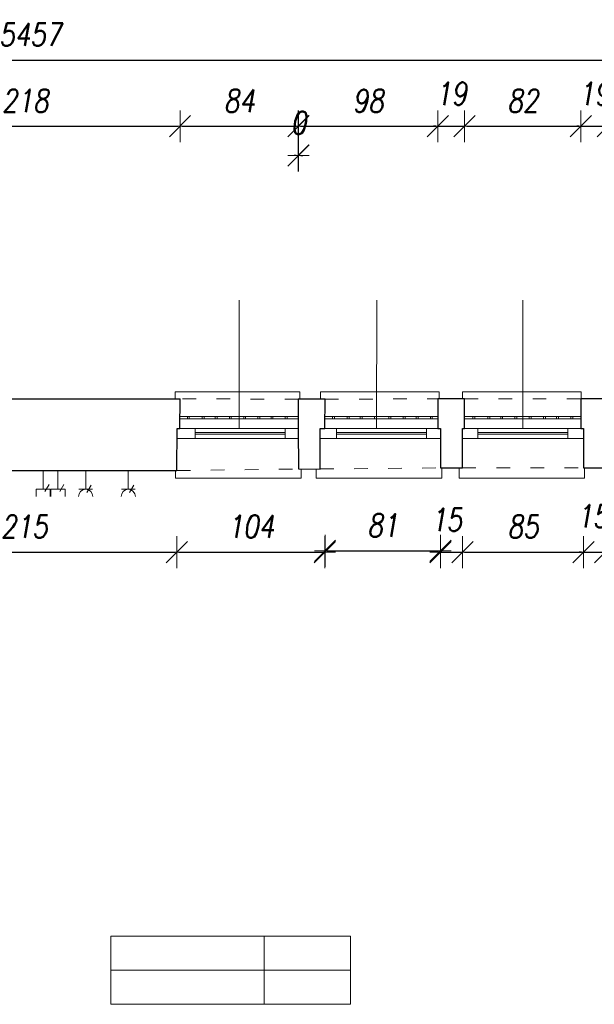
# Model space of a CAD drawing. Header units: millimetres. Extents: x -60479 to 14193, y -32440 to 949.
# Tile 49 of 68: x -28816 to -24764, y -5991 to 949. Entities that reach past the tile are written whole.
import ezdxf

# ---------------------------------------------------------------- set-up
doc = ezdxf.new("R2010")
doc.units = ezdxf.units.MM
doc.header["$LTSCALE"] = 8
doc.linetypes.add('ACAD_ISO03W100', pattern=[30, 12, -18])
doc.layers.get('Defpoints').update_dxf_attribs({"lineweight": 0})
for name, color, linetype, lineweight in [('A_DIMEN', 7, 'Continuous', 0), ('BAM_OPISY POWIERZCHNI', 40, 'Continuous', 0), ('instalacje', 6, 'Continuous', 0), ('parter_dzwi i okna', 3, 'Continuous', 0), ('parter_kraty', 8, 'Continuous', 0), ('parter_parapet', 6, 'Continuous', 0), ('parter_podciąg', 2, 'ACAD_ISO03W100', 0), ('parter_rzut', 7, 'Continuous', 30), ('RZUT_wymiarowanie', 2, 'Continuous', 0), ('wymiarowanie', 4, 'Continuous', 0)]:
    doc.layers.add(name, color=color, linetype=linetype, lineweight=lineweight)
doc.styles.add('ROMANS1', font='romans.shx', dxfattribs={"width": 0.8, "oblique": 10})
doc.dimstyles.new('NARCH100', dxfattribs={"dimscale": 100, "dimtxt": 1.6, "dimasz": 0.15, "dimexe": 0, "dimexo": 0, "dimgap": 1, "dimtad": 1, "dimdec": 0, "dimlfac": 0.1, "dimrnd": 1, "dimdsep": 46, "dimtxsty": 'ROMANS1', "dimblk": 'wym', "dimcen": -1.5, "dimse1": 1, "dimse2": 1, "dimclrd": 4, "dimclre": 4, "dimclrt": 3, "dimadec": 0, "dimazin": 0, "dimtfac": 0.04, "dimtdec": 0, "dimtmove": 2, "dimatfit": 3, "dimldrblk": 'wym', "dimfxl": 0, "dimtolj": 1, "dimarcsym": 0})

# ---------------------------------------------------------------- blocks, each defined once
blk = doc.blocks.new('wym')
at = {"layer": 'A_DIMEN', "color": 4, "ltscale": 100}
for p, q in [((-5, -5), (5, 5)), ((0, -7.5), (0, 7.5)), ((-5, 0), (5, 0))]:
    blk.add_line(p, q, dxfattribs=at)
blk = doc.blocks.new('*D82')
at = {"layer": 'Defpoints', "color": 0, "transparency": 16777216}
for p in [(-27685.2, 197.8), (-29868.6, -1722.5), (-27685.2, -1722.5)]:
    blk.add_point(p, dxfattribs=at)
at = {"layer": 'RZUT_wymiarowanie', "color": 4, "lineweight": -2, "transparency": 16777216}
blk.add_line((-29853.6, 197.8), (-27700.2, 197.8), dxfattribs=at)
at = {"layer": 'RZUT_wymiarowanie', "color": 4, "lineweight": -2, "transparency": 16777216, "xscale": 15, "yscale": 15, "zscale": 15, "rotation": 179.9999999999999}
blk.add_blockref('wym', (-29868.6, 197.8), dxfattribs=at)
at = {"layer": 'RZUT_wymiarowanie', "color": 4, "lineweight": -2, "transparency": 16777216, "xscale": 15, "yscale": 15, "zscale": 15}
blk.add_blockref('wym', (-27685.2, 197.8), dxfattribs=at)
at = {"layer": 'RZUT_wymiarowanie', "color": 3, "transparency": 16777216, "insert": (-28776.9, 377.8), "char_height": 160, "attachment_point": 5, "style": 'ROMANS1'}
blk.add_mtext('\\A1;218', dxfattribs=at)
blk = doc.blocks.new('*D83')
at = {"layer": 'Defpoints', "color": 0, "transparency": 16777216}
for p in [(-26849.4, 197.8), (-27685.2, -1722.5), (-26849.4, -2217.9)]:
    blk.add_point(p, dxfattribs=at)
at = {"layer": 'RZUT_wymiarowanie', "color": 4, "lineweight": -2, "transparency": 16777216}
blk.add_line((-27670.2, 197.8), (-26864.4, 197.8), dxfattribs=at)
at = {"layer": 'RZUT_wymiarowanie', "color": 4, "lineweight": -2, "transparency": 16777216, "xscale": 15, "yscale": 15, "zscale": 15, "rotation": 179.9999999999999}
blk.add_blockref('wym', (-27685.2, 197.8), dxfattribs=at)
at = {"layer": 'RZUT_wymiarowanie', "color": 4, "lineweight": -2, "transparency": 16777216, "xscale": 15, "yscale": 15, "zscale": 15}
blk.add_blockref('wym', (-26849.4, 197.8), dxfattribs=at)
at = {"layer": 'RZUT_wymiarowanie', "color": 3, "transparency": 16777216, "insert": (-27267.3, 377.8), "char_height": 160, "attachment_point": 5, "style": 'ROMANS1'}
blk.add_mtext('\\A1;84', dxfattribs=at)
blk = doc.blocks.new('*D84')
at = {"layer": 'Defpoints', "color": 0, "transparency": 16777216}
for p in [(-26851.1, -7.7), (-26851.1, -1932), (-26849.4, -2217.9)]:
    blk.add_point(p, dxfattribs=at)
at = {"layer": 'RZUT_wymiarowanie', "color": 4, "lineweight": -2, "transparency": 16777216}
for p, q in [((-26866.1, -7.7), (-26881.1, -7.7)), ((-26849.4, -7.7), (-26851.1, -7.7)), ((-26834.4, -7.7), (-26819.4, -7.7))]:
    blk.add_line(p, q, dxfattribs=at)
at = {"layer": 'RZUT_wymiarowanie', "color": 4, "lineweight": -2, "transparency": 16777216, "xscale": 15, "yscale": 15, "zscale": 15}
blk.add_blockref('wym', (-26851.1, -7.7), dxfattribs=at)
at = {"layer": 'RZUT_wymiarowanie', "color": 4, "lineweight": -2, "transparency": 16777216, "xscale": 15, "yscale": 15, "zscale": 15, "rotation": 179.9999999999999}
blk.add_blockref('wym', (-26849.4, -7.7), dxfattribs=at)
at = {"layer": 'RZUT_wymiarowanie', "color": 3, "transparency": 16777216, "insert": (-26850.2, 222.3), "char_height": 160, "attachment_point": 5, "style": 'ROMANS1'}
blk.add_mtext('\\A1;0', dxfattribs=at)
blk = doc.blocks.new('*D85')
at = {"layer": 'Defpoints', "color": 0, "transparency": 16777216}
for p in [(-25866.9, 197.8), (-25866.9, -1722.5), (-26851.1, -1932)]:
    blk.add_point(p, dxfattribs=at)
at = {"layer": 'RZUT_wymiarowanie', "color": 4, "lineweight": -2, "transparency": 16777216}
blk.add_line((-26836.1, 197.8), (-25881.9, 197.8), dxfattribs=at)
at = {"layer": 'RZUT_wymiarowanie', "color": 4, "lineweight": -2, "transparency": 16777216, "xscale": 15, "yscale": 15, "zscale": 15, "rotation": 179.9999999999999}
blk.add_blockref('wym', (-26851.1, 197.8), dxfattribs=at)
at = {"layer": 'RZUT_wymiarowanie', "color": 4, "lineweight": -2, "transparency": 16777216, "xscale": 15, "yscale": 15, "zscale": 15}
blk.add_blockref('wym', (-25866.9, 197.8), dxfattribs=at)
at = {"layer": 'RZUT_wymiarowanie', "color": 3, "transparency": 16777216, "insert": (-26359, 377.8), "char_height": 160, "attachment_point": 5, "style": 'ROMANS1'}
blk.add_mtext('\\A1;98', dxfattribs=at)
blk = doc.blocks.new('*D86')
at = {"layer": 'Defpoints', "color": 0, "transparency": 16777216}
for p in [(-25678.7, 197.8), (-25866.9, -1722.5), (-25678.7, -1722.5)]:
    blk.add_point(p, dxfattribs=at)
at = {"layer": 'RZUT_wymiarowanie', "color": 4, "lineweight": -2, "transparency": 16777216}
for p, q in [((-25881.9, 197.8), (-25896.9, 197.8)), ((-25866.9, 197.8), (-25678.7, 197.8)), ((-25663.7, 197.8), (-25648.7, 197.8))]:
    blk.add_line(p, q, dxfattribs=at)
at = {"layer": 'RZUT_wymiarowanie', "color": 4, "lineweight": -2, "transparency": 16777216, "xscale": 15, "yscale": 15, "zscale": 15}
for p, rotation in [((-25866.9, 197.8), 359.9999999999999), ((-25678.7, 197.8), 179.9999999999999)]:
    blk.add_blockref('wym', p, dxfattribs=dict(at, rotation=rotation))
at = {"layer": 'RZUT_wymiarowanie', "color": 3, "transparency": 16777216, "insert": (-25772.8, 427.8), "char_height": 160, "attachment_point": 5, "style": 'ROMANS1'}
blk.add_mtext('\\A1;19', dxfattribs=at)
blk = doc.blocks.new('*D87')
at = {"layer": 'Defpoints', "color": 0, "transparency": 16777216}
for p in [(-24858.3, 197.8), (-25678.7, -1722.5), (-24858.3, -1722.5)]:
    blk.add_point(p, dxfattribs=at)
at = {"layer": 'RZUT_wymiarowanie', "color": 4, "lineweight": -2, "transparency": 16777216}
blk.add_line((-25663.7, 197.8), (-24873.3, 197.8), dxfattribs=at)
at = {"layer": 'RZUT_wymiarowanie', "color": 4, "lineweight": -2, "transparency": 16777216, "xscale": 15, "yscale": 15, "zscale": 15, "rotation": 179.9999999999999}
blk.add_blockref('wym', (-25678.7, 197.8), dxfattribs=at)
at = {"layer": 'RZUT_wymiarowanie', "color": 4, "lineweight": -2, "transparency": 16777216, "xscale": 15, "yscale": 15, "zscale": 15}
blk.add_blockref('wym', (-24858.3, 197.8), dxfattribs=at)
at = {"layer": 'RZUT_wymiarowanie', "color": 3, "transparency": 16777216, "insert": (-25268.5, 377.8), "char_height": 160, "attachment_point": 5, "style": 'ROMANS1'}
blk.add_mtext('\\A1;82', dxfattribs=at)
blk = doc.blocks.new('*D88')
at = {"layer": 'Defpoints', "color": 0, "transparency": 16777216}
for p in [(-24670, 197.8), (-24858.3, -1722.5), (-24670, -1722.5)]:
    blk.add_point(p, dxfattribs=at)
at = {"layer": 'RZUT_wymiarowanie', "color": 4, "lineweight": -2, "transparency": 16777216}
for p, q in [((-24873.3, 197.8), (-24888.3, 197.8)), ((-24858.3, 197.8), (-24670, 197.8)), ((-24655, 197.8), (-24640, 197.8))]:
    blk.add_line(p, q, dxfattribs=at)
at = {"layer": 'RZUT_wymiarowanie', "color": 4, "lineweight": -2, "transparency": 16777216, "xscale": 15, "yscale": 15, "zscale": 15}
for p, rotation in [((-24858.3, 197.8), 359.9999999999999), ((-24670, 197.8), 179.9999999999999)]:
    blk.add_blockref('wym', p, dxfattribs=dict(at, rotation=rotation))
at = {"layer": 'RZUT_wymiarowanie', "color": 3, "transparency": 16777216, "insert": (-24764.1, 427.8), "char_height": 160, "attachment_point": 5, "style": 'ROMANS1'}
blk.add_mtext('\\A1;19', dxfattribs=at)
blk = doc.blocks.new('*D119')
at = {"layer": 'Defpoints', "color": 0, "transparency": 16777216}
for p in [(-1456.7, 664.3), (-1456.7, -1693.8), (-56027, -1738.3)]:
    blk.add_point(p, dxfattribs=at)
at = {"layer": 'RZUT_wymiarowanie', "color": 4, "lineweight": -2, "transparency": 16777216}
blk.add_line((-56012, 664.3), (-1471.7, 664.3), dxfattribs=at)
at = {"layer": 'RZUT_wymiarowanie', "color": 4, "lineweight": -2, "transparency": 16777216, "xscale": 15, "yscale": 15, "zscale": 15, "rotation": 179.9999999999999}
blk.add_blockref('wym', (-56027, 664.3), dxfattribs=at)
at = {"layer": 'RZUT_wymiarowanie', "color": 4, "lineweight": -2, "transparency": 16777216, "xscale": 15, "yscale": 15, "zscale": 15}
blk.add_blockref('wym', (-1456.7, 664.3), dxfattribs=at)
at = {"layer": 'RZUT_wymiarowanie', "color": 3, "transparency": 16777216, "insert": (-28741.9, 844.3), "char_height": 160, "attachment_point": 5, "style": 'ROMANS1'}
blk.add_mtext('\\A1;5457', dxfattribs=at)
blk = doc.blocks.new('*D326')
at = {"layer": 'Defpoints', "color": 0, "transparency": 16777216}
for p in [(-29860, -2228.5), (-27707.8, -2228.5), (-27707.8, -2803.5)]:
    blk.add_point(p, dxfattribs=at)
at = {"layer": 'instalacje', "color": 4, "lineweight": -2, "transparency": 16777216}
blk.add_line((-29845, -2803.5), (-27722.8, -2803.5), dxfattribs=at)
at = {"layer": 'instalacje', "color": 4, "lineweight": -2, "transparency": 16777216, "xscale": 15, "yscale": 15, "zscale": 15, "rotation": 179.9999999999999}
blk.add_blockref('wym', (-29860, -2803.5), dxfattribs=at)
at = {"layer": 'instalacje', "color": 4, "lineweight": -2, "transparency": 16777216, "xscale": 15, "yscale": 15, "zscale": 15}
blk.add_blockref('wym', (-27707.8, -2803.5), dxfattribs=at)
at = {"layer": 'instalacje', "color": 3, "transparency": 16777216, "insert": (-28783.9, -2623.5), "char_height": 160, "attachment_point": 5, "style": 'ROMANS1'}
blk.add_mtext('\\A1;215', dxfattribs=at)
blk = doc.blocks.new('*D327')
at = {"layer": 'Defpoints', "color": 0, "transparency": 16777216}
for p in [(-26664.2, -1932.1), (-27707.8, -2228.5), (-26664.2, -2803.5)]:
    blk.add_point(p, dxfattribs=at)
at = {"layer": 'instalacje', "color": 4, "lineweight": -2, "transparency": 16777216}
blk.add_line((-27692.8, -2803.5), (-26679.2, -2803.5), dxfattribs=at)
at = {"layer": 'instalacje', "color": 4, "lineweight": -2, "transparency": 16777216, "xscale": 15, "yscale": 15, "zscale": 15, "rotation": 179.9999999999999}
blk.add_blockref('wym', (-27707.8, -2803.5), dxfattribs=at)
at = {"layer": 'instalacje', "color": 4, "lineweight": -2, "transparency": 16777216, "xscale": 15, "yscale": 15, "zscale": 15}
blk.add_blockref('wym', (-26664.2, -2803.5), dxfattribs=at)
at = {"layer": 'instalacje', "color": 3, "transparency": 16777216, "insert": (-27186, -2623.5), "char_height": 160, "attachment_point": 5, "style": 'ROMANS1'}
blk.add_mtext('\\A1;104', dxfattribs=at)
blk = doc.blocks.new('*D328')
at = {"layer": 'Defpoints', "color": 0, "transparency": 16777216}
for p in [(-26662.8, -1726.5), (-25848.5, -2210.3), (-25848.5, -2794.9)]:
    blk.add_point(p, dxfattribs=at)
at = {"layer": 'instalacje', "color": 4, "lineweight": -2, "transparency": 16777216}
blk.add_line((-26647.8, -2794.9), (-25863.5, -2794.9), dxfattribs=at)
at = {"layer": 'instalacje', "color": 4, "lineweight": -2, "transparency": 16777216, "xscale": 15, "yscale": 15, "zscale": 15, "rotation": 179.9999999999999}
blk.add_blockref('wym', (-26662.8, -2794.9), dxfattribs=at)
at = {"layer": 'instalacje', "color": 4, "lineweight": -2, "transparency": 16777216, "xscale": 15, "yscale": 15, "zscale": 15}
blk.add_blockref('wym', (-25848.5, -2794.9), dxfattribs=at)
at = {"layer": 'instalacje', "color": 3, "transparency": 16777216, "insert": (-26255.7, -2614.9), "char_height": 160, "attachment_point": 5, "style": 'ROMANS1'}
blk.add_mtext('\\A1;81', dxfattribs=at)
blk = doc.blocks.new('*D329')
at = {"layer": 'Defpoints', "color": 0, "transparency": 16777216}
for p in [(-25848.5, -2210.3), (-25694.4, -2209.9), (-25694.4, -2803.5)]:
    blk.add_point(p, dxfattribs=at)
at = {"layer": 'instalacje', "color": 4, "lineweight": -2, "transparency": 16777216}
for p, q in [((-25863.5, -2803.5), (-25878.5, -2803.5)), ((-25848.5, -2803.5), (-25694.4, -2803.5)), ((-25679.4, -2803.5), (-25664.4, -2803.5))]:
    blk.add_line(p, q, dxfattribs=at)
at = {"layer": 'instalacje', "color": 4, "lineweight": -2, "transparency": 16777216, "xscale": 15, "yscale": 15, "zscale": 15}
for p, rotation in [((-25848.5, -2803.5), 359.9999999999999), ((-25694.4, -2803.5), 179.9999999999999)]:
    blk.add_blockref('wym', p, dxfattribs=dict(at, rotation=rotation))
at = {"layer": 'instalacje', "color": 3, "transparency": 16777216, "insert": (-25807.3, -2575.1), "char_height": 160, "attachment_point": 5, "style": 'ROMANS1'}
blk.add_mtext('\\A1;15', dxfattribs=at)
blk = doc.blocks.new('*D330')
at = {"layer": 'Defpoints', "color": 0, "transparency": 16777216}
for p in [(-25694.4, -2209.9), (-24839.8, -2210.3), (-24839.8, -2803.5)]:
    blk.add_point(p, dxfattribs=at)
at = {"layer": 'instalacje', "color": 4, "lineweight": -2, "transparency": 16777216}
blk.add_line((-25679.4, -2803.5), (-24854.8, -2803.5), dxfattribs=at)
at = {"layer": 'instalacje', "color": 4, "lineweight": -2, "transparency": 16777216, "xscale": 15, "yscale": 15, "zscale": 15, "rotation": 179.9999999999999}
blk.add_blockref('wym', (-25694.4, -2803.5), dxfattribs=at)
at = {"layer": 'instalacje', "color": 4, "lineweight": -2, "transparency": 16777216, "xscale": 15, "yscale": 15, "zscale": 15}
blk.add_blockref('wym', (-24839.8, -2803.5), dxfattribs=at)
at = {"layer": 'instalacje', "color": 3, "transparency": 16777216, "insert": (-25267.1, -2623.5), "char_height": 160, "attachment_point": 5, "style": 'ROMANS1'}
blk.add_mtext('\\A1;85', dxfattribs=at)
blk = doc.blocks.new('*D331')
at = {"layer": 'Defpoints', "color": 0, "transparency": 16777216}
for p in [(-24839.8, -2210.3), (-24688.5, -2210.3), (-24688.5, -2803.5)]:
    blk.add_point(p, dxfattribs=at)
at = {"layer": 'instalacje', "color": 4, "lineweight": -2, "transparency": 16777216}
for p, q in [((-24854.8, -2803.5), (-24869.8, -2803.5)), ((-24839.8, -2803.5), (-24688.5, -2803.5)), ((-24673.5, -2803.5), (-24658.5, -2803.5))]:
    blk.add_line(p, q, dxfattribs=at)
at = {"layer": 'instalacje', "color": 4, "lineweight": -2, "transparency": 16777216, "xscale": 15, "yscale": 15, "zscale": 15}
for p, rotation in [((-24839.8, -2803.5), 359.9999999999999), ((-24688.5, -2803.5), 179.9999999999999)]:
    blk.add_blockref('wym', p, dxfattribs=dict(at, rotation=rotation))
at = {"layer": 'instalacje', "color": 3, "transparency": 16777216, "insert": (-24776.2, -2549.9), "char_height": 160, "attachment_point": 5, "style": 'ROMANS1'}
blk.add_mtext('\\A1;15', dxfattribs=at)

msp = doc.modelspace()

# ---------------------------------------------------------------- linework, layer by layer
at = {"layer": 'BAM_OPISY POWIERZCHNI'}
msp.add_line((-27091.3, -5511.4), (-27091.3, -5991.4), dxfattribs=at)
for points in [[(-28173.3, -5511.4), (-28173.3, -5991.4), (-26482.8, -5991.4), (-26482.8, -5511.4)], [(-28173.3, -5511.4), (-26482.8, -5511.4)], [(-26482.8, -5751.4), (-28173.3, -5751.4)]]:
    msp.add_lwpolyline(points, dxfattribs=at)
at = {"layer": 'instalacje'}
for points in [[(-28650.3, -2361.1), (-28650.3, -2233.1)], [(-28546.2, -2361.1), (-28546.2, -2233.1)], [(-28350.3, -2361.1), (-28350.3, -2233.1)], [(-28050.3, -2361.1), (-28050.3, -2233.1)], [(-28637.2, -2377), (-28607.3, -2327.3)], [(-28533.1, -2377), (-28503.2, -2327.3)], [(-28341.6, -2382.7), (-28311.8, -2333)], [(-28041.6, -2382.7), (-28011.8, -2333)], [(-28700.5, -2361.1), (-28600, -2361.1)], [(-28700.5, -2411.4), (-28700.5, -2361.1)], [(-28600, -2411.4), (-28600, -2361.1)], [(-28596.4, -2411.4), (-28596.4, -2361.1)], [(-28596.4, -2361.1), (-28495.9, -2361.1)], [(-28495.9, -2411.4), (-28495.9, -2361.1)], [(-28302.3, -2361.1), (-28398.2, -2361.1)], [(-28002.3, -2361.1), (-28098.2, -2361.1)]]:
    msp.add_lwpolyline(points, dxfattribs=at)
for centre in [(-28350.3, -2411.4), (-28050.3, -2411.4)]:
    msp.add_arc(centre, 50.2, 360, 180, dxfattribs=at)
at = {"layer": 'parter_dzwi i okna'}
for points in [[(-27686.6, -1932.3), (-26851.1, -1932)], [(-27578.6, -2002), (-27578.6, -1932)], [(-26943, -2002), (-26943, -1932)], [(-26664.2, -1932.1), (-25866.9, -1932.1)], [(-26582.2, -2002), (-26582.2, -1932)], [(-25946.6, -2002), (-25946.6, -1932)], [(-25680, -1932.1), (-24858.3, -1932)], [(-25585.7, -2002), (-25585.7, -1932)], [(-24950.2, -2002), (-24950.2, -1932)], [(-27705.6, -2002), (-26850.7, -2002)], [(-27578.6, -1961.7), (-26943, -1961.7)], [(-27578.6, -1971.3), (-26943, -1971.3)], [(-26696.8, -2002), (-25848.5, -2002)], [(-26582.2, -1961.7), (-25946.6, -1961.7)], [(-26582.2, -1971.3), (-25946.6, -1971.3)], [(-25694.4, -2002), (-24839.8, -2002)], [(-25585.7, -1961.7), (-24950.2, -1961.7)], [(-25585.7, -1971.3), (-24950.2, -1971.3)]]:
    msp.add_lwpolyline(points, dxfattribs=at)
at = {"layer": 'parter_kraty'}
for points in [[(-26851.1, -1863.2), (-27686.2, -1863.2)], [(-26851.1, -1847.6), (-27686.1, -1847.6)], [(-27633.3, -1863.2), (-27633.3, -1847.6)], [(-27619.6, -1863.2), (-27619.6, -1847.6)], [(-27528.6, -1863.2), (-27528.6, -1847.6)], [(-27514.9, -1863.2), (-27514.9, -1847.6)], [(-27437.4, -1863.2), (-27437.4, -1847.6)], [(-27423.7, -1863.2), (-27423.7, -1847.6)], [(-27337.2, -1863.2), (-27337.2, -1847.6)], [(-27323.5, -1863.2), (-27323.5, -1847.6)], [(-27236.1, -1863.2), (-27236.1, -1847.6)], [(-27222.4, -1863.2), (-27222.4, -1847.6)], [(-27135.7, -1863.2), (-27135.7, -1847.6)], [(-27121.9, -1863.2), (-27121.9, -1847.6)], [(-27043.3, -1863.2), (-27043.3, -1847.6)], [(-27029.6, -1863.2), (-27029.6, -1847.6)], [(-26943.2, -1863.2), (-26943.2, -1847.6)], [(-26929.5, -1863.2), (-26929.5, -1847.6)], [(-25866.9, -1863.2), (-26663.8, -1863.2)], [(-25866.9, -1847.6), (-26663.7, -1847.6)], [(-26610.3, -1863.2), (-26610.3, -1847.6)], [(-26596.5, -1863.2), (-26596.5, -1847.6)], [(-26505.6, -1863.2), (-26505.6, -1847.6)], [(-26491.8, -1863.2), (-26491.8, -1847.6)], [(-26414.4, -1863.2), (-26414.4, -1847.6)], [(-26400.6, -1863.2), (-26400.6, -1847.6)], [(-26314.2, -1863.2), (-26314.2, -1847.6)], [(-26300.4, -1863.2), (-26300.4, -1847.6)], [(-26213, -1863.2), (-26213, -1847.6)], [(-26199.3, -1863.2), (-26199.3, -1847.6)], [(-26112.6, -1863.2), (-26112.6, -1847.6)], [(-26098.9, -1863.2), (-26098.9, -1847.6)], [(-26020.2, -1863.2), (-26020.2, -1847.6)], [(-26006.5, -1863.2), (-26006.5, -1847.6)], [(-25920.1, -1863.2), (-25920.1, -1847.6)], [(-25906.4, -1863.2), (-25906.4, -1847.6)], [(-24858.3, -1863.2), (-25679.6, -1863.2)], [(-24858.3, -1847.6), (-25679.5, -1847.6)], [(-25620.3, -1863.2), (-25620.3, -1847.6)], [(-25606.6, -1863.2), (-25606.6, -1847.6)], [(-25515.6, -1863.2), (-25515.6, -1847.6)], [(-25501.9, -1863.2), (-25501.9, -1847.6)], [(-25424.4, -1863.2), (-25424.4, -1847.6)], [(-25410.7, -1863.2), (-25410.7, -1847.6)], [(-25324.2, -1863.2), (-25324.2, -1847.6)], [(-25310.5, -1863.2), (-25310.5, -1847.6)], [(-25223, -1863.2), (-25223, -1847.6)], [(-25209.3, -1863.2), (-25209.3, -1847.6)], [(-25122.6, -1863.2), (-25122.6, -1847.6)], [(-25108.9, -1863.2), (-25108.9, -1847.6)], [(-25030.2, -1863.2), (-25030.2, -1847.6)], [(-25016.5, -1863.2), (-25016.5, -1847.6)], [(-24930.2, -1863.2), (-24930.2, -1847.6)], [(-24916.4, -1863.2), (-24916.4, -1847.6)]]:
    msp.add_lwpolyline(points, dxfattribs=at)
at = {"layer": 'parter_parapet'}
for points in [[(-27718.5, -1722.5), (-27718.5, -1674.7), (-26840.9, -1674.7), (-26840.9, -1726.5)], [(-26695.4, -1726.5), (-26695.4, -1674.7), (-25857.2, -1674.7), (-25857.2, -1722.5)], [(-25693.9, -1722.5), (-25693.9, -1674.7), (-24855.7, -1674.7), (-24855.7, -1722.5)], [(-26831.6, -2282.3), (-26831.8, -2217.9)], [(-26724.4, -2218.7), (-26724.4, -2282.3)], [(-25839.3, -2282.3), (-25839.5, -2210.3)], [(-25717.9, -2210), (-25717.9, -2282.3)], [(-24832.9, -2282.3), (-24833, -2210.3)], [(-27716.7, -2228.5), (-27716.7, -2282.3)], [(-26831.6, -2282.3), (-27716.7, -2282.3)], [(-25839.3, -2282.3), (-26724.4, -2282.3)], [(-24832.9, -2282.3), (-25717.9, -2282.3)]]:
    msp.add_lwpolyline(points, dxfattribs=at)
at = {"layer": 'parter_podciąg'}
for points in [[(-26851.1, -1726.5), (-27685.2, -1722.5)], [(-26662.8, -1726.5), (-25866.9, -1722.5)], [(-25678.7, -1722.5), (-24858.3, -1722.5)], [(-27707.8, -2228.5), (-26832.7, -2217.9)], [(-26696.8, -2217.9), (-25848.5, -2210.3)], [(-25694.4, -2209.9), (-24833, -2210.3)]]:
    msp.add_lwpolyline(points, dxfattribs=at)
at = {"layer": 'parter_rzut'}
for p, q in [((-27686.6, -1932.1), (-27685.2, -1722.5)), ((-27707.8, -2228.5), (-27704.9, -1932)), ((-27704.9, -1932), (-27686.6, -1932.1))]:
    msp.add_line(p, q, dxfattribs=at)
for points in [[(-29868.6, -1722.5), (-27685.2, -1722.5)], [(-26851.1, -1932), (-26849.4, -2217.9), (-26696.8, -2218.8), (-26696.8, -1932.9), (-26664.2, -1932.1), (-26662.8, -1726.5), (-26851.1, -1726.5), (-26851.1, -1932)], [(-25678.7, -1722.5), (-25866.9, -1722.5), (-25866.9, -1932), (-25848.5, -1932), (-25848.5, -2210.3), (-25694.4, -2209.9), (-25694.4, -1932.1), (-25680, -1932.1), (-25678.7, -1722.5)], [(-24670, -1722.5), (-24858.3, -1722.5), (-24858.3, -1932), (-24839.8, -1932), (-24839.8, -2210.3), (-24688.5, -2210.3), (-24688.5, -1932), (-24671.4, -1932), (-24670, -1722.5)], [(-29860, -2221.8), (-29860, -2228.5), (-27707.8, -2228.5)]]:
    msp.add_lwpolyline(points, dxfattribs=at)
at = {"layer": 'wymiarowanie'}
for points in [[(-27268.9, -1932.1), (-27268.3, -1026.7)], [(-26299, -1932.1), (-26298.4, -1026.7)], [(-25269.2, -1932), (-25268.6, -1026.6)]]:
    msp.add_lwpolyline(points, dxfattribs=at)

# ---------------------------------------------------------------- dimensions: what is measured, and where the dimension line sits
at = {"layer": 'instalacje'}
for base, p1, p2, picture, middle in [((-25848.5, -2794.9), (-26662.8, -1726.5), (-25848.5, -2210.3), '*D328', (-26255.7, -2614.9)), ((-26664.2, -2803.5), (-27707.8, -2228.5), (-26664.2, -1932.1), '*D327', (-27186, -2623.5)), ((-24839.8, -2803.5), (-25694.4, -2209.9), (-24839.8, -2210.3), '*D330', (-25267.1, -2623.5)), ((-27707.8, -2803.5), (-29860, -2228.5), (-27707.8, -2228.5), '*D326', (-28783.9, -2623.5))]:
    dim = msp.add_linear_dim(base=base, p1=p1, p2=p2, dimstyle='NARCH100', dxfattribs=at)
    dim.commit()
    dim.dimension.update_dxf_attribs({"geometry": picture, "text_midpoint": middle})
for base, p1, p2, picture, middle in [((-25694.4, -2803.5), (-25848.5, -2210.3), (-25694.4, -2209.9), '*D329', (-25807.3, -2575.1)), ((-24688.5, -2803.5), (-24839.8, -2210.3), (-24688.5, -2210.3), '*D331', (-24776.2, -2549.9))]:
    dim = msp.add_linear_dim(base=base, p1=p1, p2=p2, dimstyle='NARCH100', dxfattribs=at)
    dim.commit()
    dim.dimension.update_dxf_attribs({"geometry": picture, "text_midpoint": middle, "dimtype": 160})
at = {"layer": 'RZUT_wymiarowanie'}
for base, p1, p2, picture, middle in [((-1456.7, 664.3), (-56027, -1738.3), (-1456.7, -1693.8), '*D119', (-28741.9, 844.3)), ((-25678.7, 197.8), (-25866.9, -1722.5), (-25678.7, -1722.5), '*D86', (-25772.8, 427.8)), ((-24670, 197.8), (-24858.3, -1722.5), (-24670, -1722.5), '*D88', (-24764.1, 427.8)), ((-27685.2, 197.8), (-29868.6, -1722.5), (-27685.2, -1722.5), '*D82', (-28776.9, 377.8)), ((-26849.4, 197.8), (-27685.2, -1722.5), (-26849.4, -2217.9), '*D83', (-27267.3, 377.8)), ((-25866.9, 197.8), (-26851.1, -1932), (-25866.9, -1722.5), '*D85', (-26359, 377.8)), ((-24858.3, 197.8), (-25678.7, -1722.5), (-24858.3, -1722.5), '*D87', (-25268.5, 377.8)), ((-26851.1, -7.7), (-26849.4, -2217.9), (-26851.1, -1932), '*D84', (-26850.2, 222.3))]:
    dim = msp.add_linear_dim(base=base, p1=p1, p2=p2, dimstyle='NARCH100', dxfattribs=at)
    dim.commit()
    dim.dimension.update_dxf_attribs({"geometry": picture, "text_midpoint": middle})

doc.saveas('drawing.dxf')
